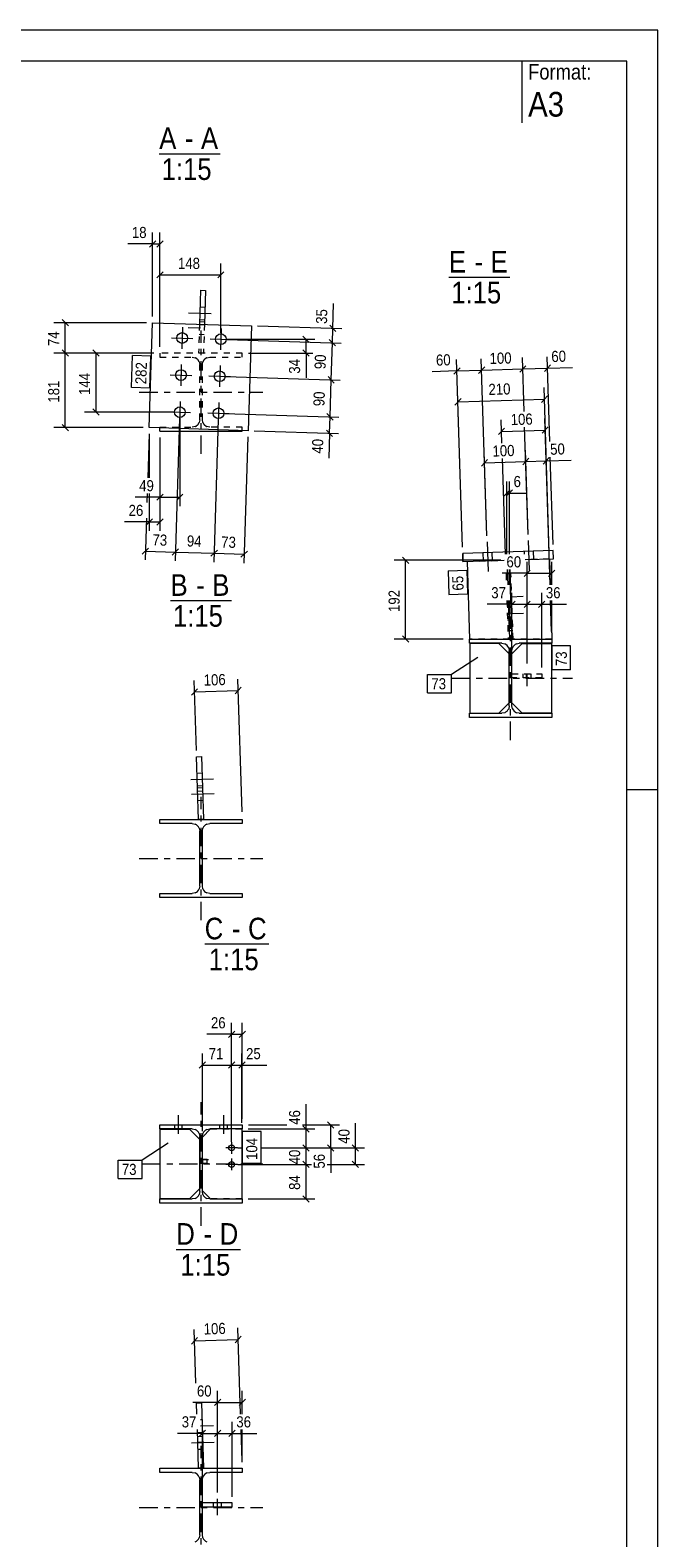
# Model space of a CAD drawing. Header units: millimetres. Extents: x 0 to 297, y 0 to 420.
# Tile 3 of 3: x 195 to 297, y 176 to 420. Entities that reach past the tile are written whole.
import ezdxf

# ---------------------------------------------------------------- set-up
doc = ezdxf.new("R2010")
doc.units = ezdxf.units.MM
for name, pattern in [('XKITLINE00', [0]), ('XKITLINE01', [4, 1, -1, 1, -1]), ('XKITLINE02', [4, 2, -2]), ('XKITLINE03', [6, 3, -1, 1, -1])]:
    doc.linetypes.add(name, pattern=pattern)
for name, color, linetype, lineweight in [('Arkusz rysunku', 3, 'Continuous', 0), ('Element', 2, 'Continuous', 0), ('Inny typ obiektu', 7, 'Continuous', 0), ('Wymiar', 4, 'Continuous', 0), ('Znak elementu', 2, 'Continuous', 0), ('Śruba', 3, 'Continuous', 0)]:
    doc.layers.add(name, color=color, linetype=linetype, lineweight=lineweight)
doc.styles.add('ARIAL', font='ARIAL.TTF')

msp = doc.modelspace()

# ---------------------------------------------------------------- linework, layer by layer
at = {"layer": 'Arkusz rysunku', "linetype": 'XKITLINE00', "lineweight": 0}
for p, q in [((297, 420), (0, 420)), ((297, 0), (297, 420)), ((292, 415), (5, 415)), ((292, 5), (292, 415)), ((297, 297), (292, 297))]:
    msp.add_line(p, q, dxfattribs=at)
at = {"layer": 'Element', "linetype": 'XKITLINE00', "lineweight": 0}
for p, q in [((222.96, 377.9), (222.78, 372.39)), ((222.96, 377.9), (223.76, 377.87)), ((223.76, 377.87), (223.58, 372.37)), ((214.65, 355.64), (215.19, 372.63)), ((215.19, 372.63), (231.18, 372.13)), ((231.18, 372.13), (230.65, 355.14)), ((230.65, 355.14), (214.65, 355.64)), ((216.37, 355.05), (216.37, 355.59)), ((216.37, 355.05), (229.7, 355.05)), ((229.7, 355.05), (229.7, 355.17)), ((280.06, 335.74), (265.4, 335.28)), ((280.06, 335.74), (265.4, 335.28)), ((265.4, 335.28), (265.45, 333.95)), ((265.45, 333.95), (265.4, 335.28)), ((280.11, 334.41), (280.06, 335.74)), ((280.11, 334.41), (280.06, 335.74)), ((265.45, 333.95), (272.13, 334.16)), ((265.45, 333.95), (272.13, 334.16)), ((266.11, 333.97), (266.51, 321.39)), ((272.61, 332.65), (272.69, 330.17)), ((272.61, 332.65), (272.69, 330.17)), ((273.04, 332.65), (273.39, 321.39)), ((273.39, 321.39), (273.04, 332.65)), ((275.52, 334.26), (280.11, 334.41)), ((275.52, 334.26), (280.11, 334.41)), ((279.44, 334.39), (279.57, 330.17)), ((272.76, 327.65), (272.96, 321.39)), ((272.76, 327.65), (272.96, 321.39)), ((279.65, 327.65), (279.85, 321.39)), ((266.49, 321.39), (279.82, 321.39)), ((266.49, 320.72), (266.49, 321.39)), ((266.49, 321.39), (279.82, 321.39)), ((266.49, 320.72), (266.49, 321.39)), ((271.74, 320.72), (266.49, 320.72)), ((271.74, 320.72), (266.49, 320.72)), ((266.54, 320.69), (266.54, 309.42)), ((271.27, 320.69), (266.54, 320.69)), ((272.94, 319.02), (271.27, 320.69)), ((271.74, 320.72), (272.2, 320.63)), ((271.74, 320.72), (272.2, 320.63)), ((272.85, 319.98), (272.94, 319.52)), ((272.85, 319.98), (272.94, 319.52)), ((273.39, 321.39), (272.96, 321.39)), ((272.96, 321.39), (273.39, 321.39)), ((273.37, 319.02), (275.04, 320.69)), ((273.37, 319.52), (273.47, 319.98)), ((273.37, 319.52), (273.47, 319.98)), ((274.11, 320.63), (274.57, 320.72)), ((274.11, 320.63), (274.57, 320.72)), ((279.82, 320.72), (274.57, 320.72)), ((279.82, 320.72), (274.57, 320.72)), ((275.04, 320.69), (279.77, 320.69)), ((279.77, 320.69), (279.77, 309.42)), ((279.82, 321.39), (279.82, 320.72)), ((279.82, 321.39), (279.82, 320.72)), ((279.85, 321.39), (279.82, 321.39)), ((272.94, 310.59), (272.94, 319.52)), ((272.94, 310.59), (272.94, 319.52)), ((273.37, 310.59), (273.37, 319.52)), ((273.37, 310.59), (273.37, 319.52)), ((271.27, 309.42), (272.94, 311.09)), ((272.94, 310.59), (272.85, 310.13)), ((272.94, 310.59), (272.85, 310.13)), ((275.04, 309.42), (273.37, 311.09)), ((273.47, 310.13), (273.37, 310.59)), ((273.47, 310.13), (273.37, 310.59)), ((266.49, 308.72), (266.49, 309.39)), ((266.49, 309.39), (271.74, 309.39)), ((266.49, 308.72), (266.49, 309.39)), ((266.49, 309.39), (271.74, 309.39)), ((279.82, 308.72), (266.49, 308.72)), ((279.82, 308.72), (266.49, 308.72)), ((266.54, 309.42), (271.27, 309.42)), ((272.2, 309.48), (271.74, 309.39)), ((272.2, 309.48), (271.74, 309.39)), ((274.57, 309.39), (274.11, 309.48)), ((274.57, 309.39), (274.11, 309.48)), ((274.57, 309.39), (279.82, 309.39)), ((274.57, 309.39), (279.82, 309.39)), ((279.77, 309.42), (275.04, 309.42)), ((279.82, 309.39), (279.82, 308.72)), ((279.82, 309.39), (279.82, 308.72)), ((222.32, 302.35), (223.12, 302.38)), ((222.64, 292.2), (222.32, 302.35)), ((223.12, 302.38), (223.44, 292.22)), ((216.37, 292.2), (229.7, 292.2)), ((216.37, 291.53), (216.37, 292.2)), ((216.37, 292.2), (229.7, 292.2)), ((216.37, 291.53), (216.37, 292.2)), ((221.62, 291.53), (216.37, 291.53)), ((221.62, 291.53), (216.37, 291.53)), ((221.62, 291.53), (222.08, 291.44)), ((221.62, 291.53), (222.08, 291.44)), ((223.44, 292.22), (222.64, 292.2)), ((222.73, 290.79), (222.82, 290.33)), ((222.73, 290.79), (222.82, 290.33)), ((223.25, 290.33), (223.34, 290.79)), ((223.25, 290.33), (223.34, 290.79)), ((223.99, 291.44), (224.45, 291.53)), ((223.99, 291.44), (224.45, 291.53)), ((229.7, 291.53), (224.45, 291.53)), ((229.7, 291.53), (224.45, 291.53)), ((229.7, 292.2), (229.7, 291.53)), ((229.7, 292.2), (229.7, 291.53)), ((222.82, 281.4), (222.82, 290.33)), ((222.82, 281.4), (222.82, 290.33)), ((223.25, 281.4), (223.25, 290.33)), ((223.25, 281.4), (223.25, 290.33)), ((222.82, 281.4), (222.73, 280.94)), ((222.82, 281.4), (222.73, 280.94)), ((223.34, 280.94), (223.25, 281.4)), ((223.34, 280.94), (223.25, 281.4)), ((216.37, 279.53), (216.37, 280.2)), ((216.37, 280.2), (221.62, 280.2)), ((216.37, 279.53), (216.37, 280.2)), ((216.37, 280.2), (221.62, 280.2)), ((229.7, 279.53), (216.37, 279.53)), ((229.7, 279.53), (216.37, 279.53)), ((222.08, 280.29), (221.62, 280.2)), ((222.08, 280.29), (221.62, 280.2)), ((224.45, 280.2), (223.99, 280.29)), ((224.45, 280.2), (223.99, 280.29)), ((224.45, 280.2), (229.7, 280.2)), ((224.45, 280.2), (229.7, 280.2)), ((229.7, 280.2), (229.7, 279.53)), ((229.7, 280.2), (229.7, 279.53)), ((216.37, 242.74), (229.7, 242.74)), ((216.37, 242.08), (216.37, 242.74)), ((216.37, 242.74), (229.7, 242.74)), ((216.37, 242.08), (216.37, 242.74)), ((221.62, 242.08), (216.37, 242.08)), ((221.62, 242.08), (216.37, 242.08)), ((216.42, 242.04), (221.15, 242.04)), ((216.42, 230.78), (216.42, 242.04)), ((221.15, 242.04), (222.82, 240.38)), ((221.62, 242.08), (222.08, 241.99)), ((221.62, 242.08), (222.08, 241.99)), ((223.25, 240.74), (224.59, 242.08)), ((223.99, 241.99), (224.45, 242.08)), ((223.99, 241.99), (224.45, 242.08)), ((229.7, 242.08), (224.45, 242.08)), ((229.7, 242.08), (224.45, 242.08)), ((229.65, 242.08), (229.65, 230.74)), ((229.7, 242.74), (229.7, 242.08)), ((229.7, 242.74), (229.7, 242.08)), ((222.73, 241.34), (222.82, 240.88)), ((222.73, 241.34), (222.82, 240.88)), ((222.82, 231.94), (222.82, 240.88)), ((222.82, 231.94), (222.82, 240.88)), ((223.25, 240.88), (223.34, 241.34)), ((223.25, 240.88), (223.34, 241.34)), ((223.25, 231.94), (223.25, 240.88)), ((223.25, 231.94), (223.25, 240.88)), ((223.25, 236.47), (223.25, 237.14)), ((223.25, 237.14), (224.05, 237.14)), ((224.05, 237.14), (223.25, 237.14)), ((223.25, 237.14), (223.25, 236.47)), ((224.05, 236.47), (224.05, 237.14)), ((224.05, 236.47), (224.05, 237.14)), ((224.05, 236.47), (223.25, 236.47)), ((223.25, 236.47), (224.05, 236.47)), ((222.82, 232.44), (221.15, 230.78)), ((222.82, 231.94), (222.73, 231.48)), ((222.82, 231.94), (222.73, 231.48)), ((224.59, 230.74), (223.25, 232.08)), ((223.34, 231.48), (223.25, 231.94)), ((223.34, 231.48), (223.25, 231.94)), ((216.37, 230.08), (216.37, 230.74)), ((216.37, 230.74), (221.62, 230.74)), ((216.37, 230.08), (216.37, 230.74)), ((216.37, 230.74), (221.62, 230.74)), ((229.7, 230.08), (216.37, 230.08)), ((229.7, 230.08), (216.37, 230.08)), ((221.15, 230.78), (216.42, 230.78)), ((222.08, 230.84), (221.62, 230.74)), ((222.08, 230.84), (221.62, 230.74)), ((224.45, 230.74), (223.99, 230.84)), ((224.45, 230.74), (223.99, 230.84)), ((224.45, 230.74), (229.7, 230.74)), ((224.45, 230.74), (229.7, 230.74)), ((229.7, 230.74), (229.7, 230.08)), ((229.7, 230.74), (229.7, 230.08)), ((222.3, 197.7), (223.1, 197.72)), ((222.36, 195.91), (222.3, 197.7)), ((223.1, 197.72), (223.44, 187.15)), ((222.64, 187.13), (222.44, 193.39)), ((222.5, 191.36), (223.3, 191.38)), ((216.37, 187.13), (229.7, 187.13)), ((216.37, 186.46), (216.37, 187.13)), ((216.37, 187.13), (229.7, 187.13)), ((216.37, 186.46), (216.37, 187.13)), ((221.62, 186.46), (216.37, 186.46)), ((221.62, 186.46), (216.37, 186.46)), ((221.62, 186.46), (222.08, 186.37)), ((221.62, 186.46), (222.08, 186.37)), ((223.44, 187.15), (222.64, 187.13)), ((222.73, 185.72), (222.82, 185.26)), ((222.73, 185.72), (222.82, 185.26)), ((223.25, 185.26), (223.34, 185.72)), ((223.25, 185.26), (223.34, 185.72)), ((223.99, 186.37), (224.45, 186.46)), ((223.99, 186.37), (224.45, 186.46)), ((229.7, 186.46), (224.45, 186.46)), ((229.7, 186.46), (224.45, 186.46)), ((229.7, 187.13), (229.7, 186.46)), ((229.7, 187.13), (229.7, 186.46)), ((222.82, 176.33), (222.82, 185.26)), ((222.82, 176.33), (222.82, 185.26)), ((223.25, 176.33), (223.25, 185.26)), ((223.25, 176.33), (223.25, 185.26)), ((228.07, 181.52), (223.25, 181.52)), ((228.07, 180.86), (223.25, 180.86)), ((225.64, 181.52), (225.64, 180.86)), ((228.07, 180.86), (228.07, 181.52)), ((222.82, 176.33), (222.73, 175.87)), ((222.82, 176.33), (222.73, 175.87)), ((223.34, 175.87), (223.25, 176.33)), ((223.34, 175.87), (223.25, 176.33))]:
    msp.add_line(p, q, dxfattribs=at)
at = {"layer": 'Element', "linetype": 'XKITLINE01', "lineweight": 0}
for p, q in [((222.78, 372.39), (222.64, 367.74)), ((222.78, 372.34), (223.58, 372.32)), ((223.58, 372.37), (223.44, 367.71)), ((229.7, 367.71), (216.37, 367.71)), ((216.37, 367.71), (216.37, 367.05)), ((216.37, 367.05), (221.62, 367.05)), ((221.62, 367.05), (222.08, 366.96)), ((222.64, 367.74), (223.44, 367.71)), ((222.73, 366.31), (222.82, 365.85)), ((223.25, 365.85), (223.34, 366.31)), ((223.99, 366.96), (224.45, 367.05)), ((224.45, 367.05), (229.7, 367.05)), ((229.7, 367.05), (229.7, 367.71)), ((222.82, 356.91), (222.82, 365.85)), ((223.25, 356.91), (223.25, 365.85)), ((222.82, 356.91), (222.73, 356.45)), ((223.34, 356.45), (223.25, 356.91)), ((216.37, 355.71), (221.62, 355.71)), ((216.37, 355.59), (216.37, 355.71)), ((222.08, 355.8), (221.62, 355.71)), ((224.45, 355.71), (223.99, 355.8)), ((229.7, 355.71), (224.45, 355.71)), ((229.7, 355.17), (229.7, 355.71)), ((266.11, 333.97), (272.13, 334.16)), ((279.44, 334.39), (275.52, 334.26)), ((273.22, 331.98), (272.43, 331.96)), ((272.43, 331.96), (272.48, 330.17)), ((273.56, 321.41), (273.22, 331.98)), ((272.56, 327.65), (272.76, 321.39)), ((273.36, 327.55), (272.56, 327.52)), ((272.62, 325.62), (273.42, 325.64)), ((273.51, 322.74), (272.72, 322.72)), ((272.96, 321.39), (266.51, 321.39)), ((271.76, 321.39), (272.96, 321.39)), ((272.76, 321.39), (273.56, 321.41)), ((279.82, 321.39), (273.39, 321.39)), ((272.94, 311.09), (272.94, 319.02)), ((273.37, 311.09), (273.37, 319.02)), ((273.37, 315.12), (273.37, 315.78)), ((273.37, 315.78), (278.19, 315.78)), ((278.19, 315.12), (273.37, 315.12)), ((275.74, 315.12), (275.74, 315.78)), ((278.19, 315.78), (278.19, 315.12)), ((222.49, 296.8), (223.29, 296.83)), ((224.59, 242.08), (229.65, 242.08)), ((222.82, 240.38), (222.82, 232.44)), ((223.25, 232.08), (223.25, 240.74)), ((223.25, 237.14), (223.25, 236.47)), ((223.25, 237.14), (224.86, 237.14)), ((223.25, 236.47), (224.86, 236.47)), ((229.65, 230.74), (224.59, 230.74)), ((223.25, 180.86), (223.25, 181.52))]:
    msp.add_line(p, q, dxfattribs=at)
at = {"layer": 'Element', "linetype": 'XKITLINE03', "lineweight": 0}
for p, q in [((223.04, 351.38), (223.04, 371.38)), ((213.04, 361.38), (233.04, 361.38)), ((273.16, 305.05), (273.16, 325.05)), ((263.6, 315.05), (283.16, 315.05)), ((223.04, 275.86), (223.04, 295.86)), ((213.04, 285.86), (233.04, 285.86)), ((223.04, 226.41), (223.04, 246.41)), ((213.48, 236.41), (233.04, 236.41)), ((223.04, 170.79), (223.04, 190.79)), ((213.04, 180.79), (233.04, 180.79))]:
    msp.add_line(p, q, dxfattribs=at)
at = {"layer": 'Element', "linetype": 'XKITLINE01', "lineweight": 0}
for centre, start, end in [((221.62, 365.85), 22.5, 67.5), ((224.45, 365.85), 112.5, 157.5), ((221.62, 356.91), 292.5, 337.5), ((224.45, 356.91), 202.5, 247.5)]:
    msp.add_arc(centre, 1.2, start, end, dxfattribs=at)
at = {"layer": 'Element', "linetype": 'XKITLINE00', "lineweight": 0}
for centre, start, end in [((271.74, 319.52), 22.5, 67.5), ((271.74, 319.52), 22.5, 67.5), ((274.57, 319.52), 112.5, 157.5), ((274.57, 319.52), 112.5, 157.5), ((271.74, 310.59), 292.5, 337.5), ((271.74, 310.59), 292.5, 337.5), ((274.57, 310.59), 202.5, 247.5), ((274.57, 310.59), 202.5, 247.5), ((221.62, 290.33), 22.5, 67.5), ((221.62, 290.33), 22.5, 67.5), ((224.45, 290.33), 112.5, 157.5), ((224.45, 290.33), 112.5, 157.5), ((221.62, 281.4), 292.5, 337.5), ((221.62, 281.4), 292.5, 337.5), ((224.45, 281.4), 202.5, 247.5), ((224.45, 281.4), 202.5, 247.5), ((221.62, 240.88), 22.5, 67.5), ((221.62, 240.88), 22.5, 67.5), ((224.45, 240.88), 112.5, 157.5), ((224.45, 240.88), 112.5, 157.5), ((221.62, 231.94), 292.5, 337.5), ((221.62, 231.94), 292.5, 337.5), ((224.45, 231.94), 202.5, 247.5), ((224.45, 231.94), 202.5, 247.5), ((221.62, 185.26), 22.5, 67.5), ((221.62, 185.26), 22.5, 67.5), ((224.45, 185.26), 112.5, 157.5), ((224.45, 185.26), 112.5, 157.5), ((221.62, 176.33), 292.5, 337.5), ((221.62, 176.33), 292.5, 337.5), ((224.45, 176.33), 202.5, 247.5), ((224.45, 176.33), 202.5, 247.5)]:
    msp.add_arc(centre, 1.2, start, end, dxfattribs=at)
at = {"layer": 'Inny typ obiektu', "linetype": 'XKITLINE00', "lineweight": 0}
for p, q in [((275, 415), (275, 405)), ((216.27, 400), (226.15, 400)), ((263.16, 380), (273.04, 380)), ((218.1, 327.65), (227.98, 327.65)), ((223.63, 272.03), (234.02, 272.03)), ((219.03, 222.58), (229.43, 222.58))]:
    msp.add_line(p, q, dxfattribs=at)
at = {"layer": 'Wymiar', "linetype": 'XKITLINE00', "lineweight": 0}
for p, q in [((215.7, 385.89), (214.68, 384.87)), ((215.19, 373.63), (215.19, 387.24)), ((216.88, 385.89), (215.86, 384.87)), ((216.37, 368.71), (216.37, 387.24)), ((215.19, 385.38), (211.17, 385.38)), ((215.19, 385.38), (211.17, 385.38)), ((215.19, 385.38), (216.37, 385.38)), ((216.88, 380.89), (215.86, 379.87)), ((216.37, 368.71), (216.37, 382.24)), ((226.75, 380.89), (225.73, 379.87)), ((226.24, 370.95), (226.24, 382.24)), ((216.37, 380.38), (226.24, 380.38)), ((244.37, 371.71), (244.5, 375.73)), ((244.37, 371.71), (244.5, 375.73)), ((214.19, 372.63), (199.18, 372.63)), ((200.53, 373.14), (201.55, 372.12)), ((201.04, 367.71), (201.04, 372.63)), ((232.18, 372.1), (245.81, 371.67)), ((243.88, 372.24), (244.86, 371.19)), ((244.3, 369.38), (244.37, 371.71)), ((227.24, 369.95), (241.48, 369.95)), ((227.24, 369.92), (245.74, 369.34)), ((227.24, 369.92), (245.74, 369.34)), ((239.53, 370.46), (240.55, 369.44)), ((240.04, 367.71), (240.04, 369.95)), ((243.8, 369.91), (244.79, 368.86)), ((243.8, 369.91), (244.79, 368.86)), ((244.11, 363.39), (244.3, 369.38)), ((215.37, 367.71), (199.18, 367.71)), ((215.37, 367.71), (199.18, 367.71)), ((200.53, 368.22), (201.55, 367.2)), ((200.53, 368.22), (201.55, 367.2)), ((201.04, 355.64), (201.04, 367.71)), ((215.37, 367.71), (204.18, 367.71)), ((205.53, 368.22), (206.55, 367.2)), ((206.04, 358.15), (206.04, 367.71)), ((230.7, 367.71), (241.12, 367.71)), ((239.53, 368.22), (240.55, 367.2)), ((240.04, 367.71), (240.04, 363.69)), ((240.04, 367.71), (240.04, 363.69)), ((265.37, 336.28), (264.42, 366.66)), ((269.32, 338.14), (268.42, 366.79)), ((269.32, 338.14), (268.42, 366.79)), ((275.36, 358.26), (275.08, 367)), ((275.36, 358.26), (275.08, 367)), ((279.51, 353.39), (279.08, 367.12)), ((227.05, 363.92), (245.55, 363.34)), ((227.05, 363.92), (245.55, 363.34)), ((243.62, 363.91), (244.6, 362.86)), ((243.62, 363.91), (244.6, 362.86)), ((264.48, 364.81), (260.46, 364.68)), ((264.48, 364.81), (260.46, 364.68)), ((264.97, 365.33), (263.99, 364.28)), ((264.48, 364.81), (268.48, 364.93)), ((268.97, 365.46), (267.98, 364.41)), ((268.97, 365.46), (267.98, 364.41)), ((268.48, 364.93), (275.14, 365.14)), ((275.63, 365.66), (274.65, 364.61)), ((275.63, 365.66), (274.65, 364.61)), ((275.14, 365.14), (279.14, 365.27)), ((279.63, 365.79), (278.64, 364.74)), ((279.14, 365.27), (283.16, 365.39)), ((279.14, 365.27), (283.16, 365.39)), ((243.92, 357.39), (244.11, 363.39)), ((265.37, 336.28), (264.58, 361.67)), ((279.41, 335.38), (278.57, 362.11)), ((265.13, 360.33), (264.14, 359.28)), ((264.63, 359.81), (278.63, 360.25)), ((279.12, 360.77), (278.14, 359.72)), ((218.6, 358.15), (204.18, 358.15)), ((205.53, 358.66), (206.55, 357.64)), ((219.57, 357.15), (218.84, 334.06)), ((219.57, 357.15), (218.84, 334.06)), ((219.6, 357.15), (219.6, 342.94)), ((225.83, 356.96), (225.11, 333.86)), ((225.83, 356.96), (225.11, 333.86)), ((226.86, 357.92), (245.36, 357.34)), ((226.86, 357.92), (245.36, 357.34)), ((243.43, 357.91), (244.41, 356.86)), ((243.43, 357.91), (244.41, 356.86)), ((243.84, 354.73), (243.92, 357.39)), ((271.76, 353.15), (271.64, 356.89)), ((279.56, 330.17), (278.71, 357.11)), ((213.65, 355.64), (199.18, 355.64)), ((200.53, 356.15), (201.55, 355.13)), ((214.62, 354.64), (214.4, 347.5)), ((214.65, 354.64), (214.65, 347.5)), ((216.37, 354.05), (216.37, 338.94)), ((216.37, 354.05), (216.37, 342.94)), ((230.61, 354.14), (229.97, 333.71)), ((231.65, 355.11), (245.28, 354.68)), ((243.34, 355.25), (244.33, 354.2)), ((243.84, 354.73), (243.71, 350.71)), ((243.84, 354.73), (243.71, 350.71)), ((272.19, 355.55), (271.21, 354.5)), ((271.7, 355.03), (278.77, 355.25)), ((275.98, 338.35), (275.43, 355.74)), ((275.98, 338.35), (275.43, 355.74)), ((279.26, 355.77), (278.27, 354.72)), ((269.32, 338.14), (268.89, 351.8)), ((275.98, 338.35), (275.55, 352.01)), ((275.98, 338.35), (275.55, 352.01)), ((279.41, 335.38), (278.88, 352.11)), ((269.44, 350.46), (268.45, 349.41)), ((268.95, 349.94), (275.61, 350.15)), ((272.32, 335.17), (271.84, 350.63)), ((276.1, 350.67), (275.12, 349.62)), ((276.1, 350.67), (275.12, 349.62)), ((275.61, 350.15), (278.94, 350.25)), ((279.43, 350.78), (278.45, 349.73)), ((278.94, 350.25), (282.96, 350.38)), ((278.94, 350.25), (282.96, 350.38)), ((280.03, 336.74), (279.59, 350.87)), ((272.56, 335.17), (272.56, 346.91)), ((272.96, 335.17), (272.96, 346.91)), ((216.37, 344.38), (212.35, 344.38)), ((216.37, 344.38), (212.35, 344.38)), ((214.32, 344.98), (214.27, 343.5)), ((214.65, 344.98), (214.65, 338.94)), ((216.88, 344.89), (215.86, 343.87)), ((216.37, 344.38), (219.6, 344.38)), ((220.11, 344.89), (219.09, 343.87)), ((273.07, 345.56), (272.05, 344.54)), ((273.47, 345.56), (272.45, 344.54)), ((272.56, 345.05), (272.96, 345.05)), ((272.96, 345.05), (275.65, 345.05)), ((272.96, 345.05), (275.65, 345.05)), ((214.65, 340.38), (210.63, 340.38)), ((214.65, 340.38), (210.63, 340.38)), ((214.19, 340.98), (213.98, 334.21)), ((215.16, 340.89), (214.14, 339.87)), ((214.65, 340.38), (216.37, 340.38)), ((216.88, 340.89), (215.86, 339.87)), ((214.55, 336.14), (213.5, 335.16)), ((214.03, 335.65), (218.89, 335.5)), ((219.41, 335.99), (218.37, 335)), ((219.41, 335.99), (218.37, 335)), ((218.89, 335.5), (225.15, 335.3)), ((225.68, 335.79), (224.63, 334.81)), ((225.68, 335.79), (224.63, 334.81)), ((225.15, 335.3), (230.02, 335.15)), ((230.54, 335.64), (229.49, 334.66)), ((255.65, 334.68), (256.67, 333.66)), ((271.56, 334.17), (254.3, 334.17)), ((256.16, 321.39), (256.16, 334.17)), ((275.84, 332.05), (271.82, 332.05)), ((275.84, 332.05), (271.82, 332.05)), ((272.96, 330.17), (272.96, 332.65)), ((276.35, 332.56), (275.33, 331.54)), ((275.84, 317.45), (275.84, 333.91)), ((275.84, 332.05), (279.82, 332.05)), ((280.33, 332.56), (279.31, 331.54)), ((279.82, 330.17), (279.82, 333.91)), ((273.89, 327.56), (272.87, 326.54)), ((272.96, 322.39), (272.96, 327.65)), ((273.37, 316.78), (273.38, 328.91)), ((276.35, 327.56), (275.33, 326.54)), ((276.35, 327.56), (275.33, 326.54)), ((275.84, 317.45), (275.84, 328.91)), ((275.84, 317.45), (275.84, 328.91)), ((278.7, 327.56), (277.68, 326.54)), ((278.19, 316.78), (278.19, 328.91)), ((279.79, 322.61), (279.63, 327.65)), ((279.82, 322.39), (279.82, 327.65)), ((273.38, 327.05), (269.36, 327.05)), ((273.38, 327.05), (269.36, 327.05)), ((273.38, 327.05), (275.84, 327.05)), ((275.84, 327.05), (278.19, 327.05)), ((278.19, 327.05), (282.21, 327.05)), ((278.19, 327.05), (282.21, 327.05)), ((265.49, 321.39), (254.3, 321.39)), ((255.65, 321.9), (256.67, 320.88)), ((222.48, 313.37), (221.5, 312.32)), ((222.29, 303.35), (221.93, 314.7)), ((221.99, 312.84), (229.05, 313.07)), ((229.55, 313.59), (228.56, 312.54)), ((229.67, 293.42), (229, 314.93)), ((227.99, 240.01), (227.99, 259.27)), ((229.7, 243.74), (229.7, 259.27)), ((227.99, 257.41), (223.97, 257.41)), ((227.99, 257.41), (223.97, 257.41)), ((228.5, 257.92), (227.48, 256.9)), ((227.99, 257.41), (229.7, 257.41)), ((230.21, 257.92), (229.19, 256.9)), ((223.25, 241.74), (223.25, 254.27)), ((227.99, 240.01), (227.99, 254.27)), ((227.99, 240.01), (227.99, 254.27)), ((229.65, 243.08), (229.65, 254.27)), ((223.76, 252.92), (222.74, 251.9)), ((223.25, 252.41), (227.99, 252.41)), ((228.5, 252.92), (227.48, 251.9)), ((228.5, 252.92), (227.48, 251.9)), ((227.99, 252.41), (229.65, 252.41)), ((230.16, 252.92), (229.14, 251.9)), ((229.65, 252.41), (233.67, 252.41)), ((229.65, 252.41), (233.67, 252.41)), ((240.04, 242.08), (240.04, 246.1)), ((240.04, 242.08), (240.04, 246.1)), ((230.65, 242.08), (241.48, 242.08)), ((230.7, 242.74), (236.92, 242.74)), ((239.44, 242.74), (245.48, 242.74)), ((239.53, 242.59), (240.55, 241.57)), ((240.04, 239.01), (240.04, 242.08)), ((243.53, 243.25), (244.55, 242.23)), ((244.04, 239.01), (244.04, 242.74)), ((248.04, 239), (248.04, 243.02)), ((248.04, 239), (248.04, 243.02)), ((239.53, 239.52), (240.55, 238.5)), ((239.53, 239.52), (240.55, 238.5)), ((243.53, 239.52), (244.55, 238.5)), ((247.53, 239.51), (248.55, 238.49)), ((228.99, 239.01), (229.75, 239.01)), ((228.99, 239.01), (229.75, 239.01)), ((228.99, 239.01), (229.75, 239.01)), ((228.99, 239.01), (229.75, 239.01)), ((232.75, 239.01), (236.92, 239.01)), ((232.75, 239.01), (236.92, 239.01)), ((232.75, 239.01), (241.48, 239.01)), ((232.75, 239.01), (236.92, 239.01)), ((239.44, 239.01), (249.48, 239)), ((239.44, 239.01), (245.48, 239.01)), ((239.44, 239.01), (241.48, 239.01)), ((239.53, 236.85), (240.55, 235.83)), ((239.53, 236.85), (240.55, 235.83)), ((240.04, 236.34), (240.04, 239.01)), ((244.04, 239.01), (244.04, 234.99)), ((244.04, 239.01), (244.04, 234.99)), ((247.53, 236.85), (248.55, 235.83)), ((248.04, 236.34), (248.04, 239)), ((228.99, 236.34), (236.92, 236.34)), ((228.99, 236.34), (236.92, 236.34)), ((228.99, 236.34), (240.92, 236.34)), ((239.44, 236.34), (240.92, 236.34)), ((239.44, 236.34), (240.92, 236.34)), ((240.04, 230.74), (240.04, 236.34)), ((243.44, 236.34), (249.48, 236.34)), ((230.65, 230.74), (241.48, 230.74)), ((239.53, 231.25), (240.55, 230.23)), ((222.48, 208.3), (221.5, 207.25)), ((222.2, 200.91), (221.93, 209.63)), ((221.99, 207.77), (229.05, 208)), ((229.55, 208.52), (228.56, 207.47)), ((229.43, 195.91), (229, 209.85)), ((225.71, 197.79), (221.69, 197.79)), ((225.71, 197.79), (221.69, 197.79)), ((226.22, 198.3), (225.2, 197.28)), ((225.71, 183.19), (225.71, 199.65)), ((225.71, 197.79), (229.7, 197.79)), ((230.21, 198.3), (229.19, 197.28)), ((229.7, 195.91), (229.7, 199.65)), ((223.76, 193.3), (222.75, 192.28)), ((223.25, 182.52), (223.26, 194.65)), ((226.22, 193.3), (225.21, 192.28)), ((226.22, 193.3), (225.21, 192.28)), ((225.71, 183.19), (225.72, 194.65)), ((225.71, 183.19), (225.72, 194.65)), ((228.58, 193.3), (227.56, 192.28)), ((228.07, 182.52), (228.07, 194.65)), ((229.67, 188.35), (229.51, 193.39)), ((229.7, 188.13), (229.7, 193.39)), ((223.25, 192.79), (219.23, 192.79)), ((223.25, 192.79), (219.23, 192.79)), ((223.25, 192.79), (225.72, 192.79)), ((225.72, 192.79), (228.07, 192.79)), ((228.07, 192.79), (232.09, 192.79)), ((228.07, 192.79), (232.09, 192.79))]:
    msp.add_line(p, q, dxfattribs=at)
at = {"layer": 'Znak elementu', "linetype": 'XKITLINE00', "lineweight": 0}
for p, q in [((211.76, 362.13), (211.92, 367.33)), ((214.92, 367.23), (211.92, 367.33)), ((214.75, 362.03), (214.92, 367.23)), ((214.75, 362.03), (211.76, 362.13)), ((263.06, 332.47), (266.06, 332.56)), ((263.06, 332.47), (263.18, 328.6)), ((266.06, 332.56), (266.18, 328.7)), ((263.18, 328.6), (266.18, 328.7)), ((279.87, 316.42), (279.87, 320.29)), ((282.87, 320.29), (279.87, 320.29)), ((282.87, 316.42), (282.87, 320.29)), ((267.84, 318.41), (263.6, 315.67)), ((259.73, 315.67), (263.6, 315.67)), ((259.73, 312.67), (259.73, 315.67)), ((263.6, 312.67), (263.6, 315.67)), ((282.87, 316.42), (279.87, 316.42)), ((259.73, 312.67), (263.6, 312.67)), ((217.72, 239.77), (213.48, 237.03)), ((229.75, 236.47), (229.75, 241.68)), ((232.75, 241.68), (229.75, 241.68)), ((232.75, 236.47), (232.75, 241.68)), ((209.61, 237.03), (213.48, 237.03)), ((209.61, 234.03), (209.61, 237.03)), ((213.48, 234.03), (213.48, 237.03)), ((232.75, 236.47), (229.75, 236.47)), ((209.61, 234.03), (213.48, 234.03))]:
    msp.add_line(p, q, dxfattribs=at)
at = {"layer": 'Śruba', "linetype": 'XKITLINE00', "lineweight": 0}
for p, q in [((221.01, 374.22), (224.67, 374.11)), ((222.87, 375.19), (223.67, 375.17)), ((220.03, 371.88), (219.92, 368.41)), ((222.81, 373.14), (223.61, 373.12)), ((226.3, 371.68), (226.19, 368.22)), ((218.25, 370.2), (221.71, 370.09)), ((224.51, 370), (227.97, 369.9)), ((218.06, 364.2), (221.52, 364.1)), ((219.84, 365.88), (219.74, 362.42)), ((224.32, 364.01), (227.79, 363.9)), ((226.11, 365.69), (226, 362.22)), ((219.66, 359.89), (219.55, 356.42)), ((225.92, 359.69), (225.81, 356.22)), ((217.87, 358.21), (221.33, 358.1)), ((224.13, 358.01), (227.6, 357.9)), ((269.35, 337.14), (269.5, 332.34)), ((269.35, 337.14), (269.5, 332.34)), ((276.01, 337.35), (276.16, 332.55)), ((276.01, 337.35), (276.16, 332.55)), ((268.67, 335.38), (268.71, 334.05)), ((268.67, 335.38), (268.71, 334.05)), ((270.14, 335.43), (270.18, 334.09)), ((270.14, 335.43), (270.18, 334.09)), ((275.33, 335.59), (275.35, 335.17)), ((275.33, 335.59), (275.35, 335.17)), ((276.8, 335.64), (276.84, 334.3)), ((276.8, 335.64), (276.84, 334.3)), ((225.07, 298.71), (221.4, 298.59)), ((223.2, 299.68), (222.4, 299.65)), ((225.14, 296.33), (221.48, 296.21)), ((223.27, 297.63), (222.47, 297.6)), ((223.28, 297.3), (222.48, 297.27)), ((223.34, 295.25), (222.54, 295.22)), ((219.37, 241.31), (219.37, 244.31)), ((219.37, 241.31), (219.37, 244.31)), ((226.7, 241.31), (226.7, 244.31)), ((226.7, 241.31), (226.7, 244.31)), ((218.77, 242.08), (218.77, 242.74)), ((218.77, 242.08), (218.77, 242.74)), ((219.97, 242.08), (219.97, 242.74)), ((219.97, 242.08), (219.97, 242.74)), ((226.1, 242.08), (226.1, 242.74)), ((226.1, 242.08), (226.1, 242.74)), ((227.3, 242.08), (227.3, 242.74)), ((227.3, 242.08), (227.3, 242.74)), ((227.99, 239.94), (227.99, 238.07)), ((228.92, 239.01), (227.05, 239.01)), ((227.99, 237.27), (227.99, 235.41)), ((228.92, 236.34), (227.05, 236.34)), ((223.25, 192.92), (222.46, 192.89)), ((223.19, 194.99), (222.94, 194.98)), ((225.05, 194.01), (222.94, 193.95)), ((225.14, 191.3), (221.47, 191.18)), ((223.27, 192.27), (222.48, 192.25)), ((223.34, 190.2), (222.54, 190.18)), ((225.05, 180.86), (225.05, 181.52)), ((225.71, 179.52), (225.71, 182.19)), ((226.37, 180.86), (226.37, 181.52))]:
    msp.add_line(p, q, dxfattribs=at)
at = {"layer": 'Śruba', "linetype": 'XKITLINE02', "lineweight": 0}
for p, q in [((220.93, 371.84), (224.6, 371.73)), ((222.8, 372.81), (223.6, 372.79)), ((222.73, 370.76), (223.53, 370.74)), ((273.38, 327.18), (272.58, 327.15)), ((273.31, 329.25), (273.06, 329.24)), ((275.18, 328.27), (273.06, 328.21)), ((275.26, 325.56), (271.6, 325.44)), ((273.4, 326.53), (272.6, 326.51)), ((273.46, 324.46), (272.66, 324.44)), ((275.18, 315.12), (275.18, 315.78)), ((275.84, 313.78), (275.84, 316.45)), ((276.5, 315.12), (276.5, 315.78))]:
    msp.add_line(p, q, dxfattribs=at)
at = {"layer": 'Śruba', "linetype": 'XKITLINE00', "lineweight": 0}
for centre, radius in [((219.98, 370.15), 0.867), ((226.24, 369.95), 0.867), ((219.79, 364.15), 0.867), ((226.05, 363.95), 0.867), ((219.6, 358.15), 0.867), ((225.86, 357.96), 0.867), ((227.99, 239.01), 0.467), ((227.99, 236.34), 0.467)]:
    msp.add_circle(centre, radius, dxfattribs=at)

# ---------------------------------------------------------------- texts
at = {"layer": 'Inny typ obiektu', "style": 'ARIAL', "width": 0.85}
for s, height, p in [('Format:', 2.5, (276, 412)), ('A3', 4, (276, 406)), ('A', 3.5, (216.27, 400.75)), ('A', 3.5, (223.03, 400.75)), ('-', 3.5, (220.43, 400.75)), ('1:15', 3.5, (216.66, 395.75)), ('E', 3.5, (263.16, 380.75)), ('E', 3.5, (269.92, 380.75)), ('-', 3.5, (267.32, 380.75)), ('1:15', 3.5, (263.55, 375.75)), ('B', 3.5, (218.1, 328.4)), ('-', 3.5, (222.26, 328.4)), ('B', 3.5, (224.86, 328.4)), ('1:15', 3.5, (218.49, 323.4)), ('C', 3.5, (223.63, 272.78)), ('C', 3.5, (230.65, 272.78)), ('-', 3.5, (228.05, 272.78)), ('1:15', 3.5, (224.28, 267.78)), ('D', 3.5, (219.03, 223.33)), ('-', 3.5, (223.45, 223.33)), ('D', 3.5, (226.06, 223.33)), ('1:15', 3.5, (219.69, 218.33))]:
    msp.add_text(s, height=height, dxfattribs=at).set_placement(p)
at = {"layer": 'Wymiar', "style": 'ARIAL', "width": 0.85}
for s, p in [('18', (211.84, 386.34)), ('148', (219.3, 381.34)), ('49', (213.02, 345.34)), ('6', (273.64, 346.01)), ('26', (211.31, 341.34)), ('60', (272.49, 333.01)), ('26', (224.64, 258.37)), ('71', (224.28, 253.37)), ('25', (230.33, 253.37)), ('60', (222.37, 198.75))]:
    msp.add_text(s, height=1.8, dxfattribs=at).set_placement(p)
for s, rotation, p in [('35', 88.2011, (243.43, 372.42)), ('74', 90.0002, (200.08, 368.84)), ('34', 90.0002, (239.08, 364.37)), ('90', 88.2011, (243.2, 365.08)), ('60', 1.7991, (261.1, 365.66)), ('100', 1.7991, (269.78, 365.93)), ('60', 1.7991, (279.78, 366.25)), ('144', 90.0002, (205.08, 360.93)), ('181', 90.0002, (200.08, 359.68)), ('90', 88.2011, (243.01, 359.08)), ('210', 1.7991, (269.6, 360.92)), ('106', 1.7991, (273.2, 356.03)), ('40', 88.2011, (242.77, 351.41)), ('100', 1.7991, (270.25, 350.94)), ('50', 1.7991, (279.59, 351.23)), ('73', -1.7991, (215.15, 336.58)), ('94', -1.7991, (220.72, 336.4)), ('73', -1.7991, (226.28, 336.23)), ('37', -0.0115, (270.03, 328.01)), ('36', -0.0115, (278.87, 328.01)), ('192', 90.0002, (255.2, 325.78)), ('106', 1.7991, (223.49, 313.85)), ('46', 90.0002, (239.08, 242.75)), ('40', 89.9888, (247.08, 239.68)), ('40', 90.0002, (239.08, 236.34)), ('56', 90.0002, (243.08, 235.66)), ('84', 90.0002, (239.08, 232.21)), ('106', 1.7991, (223.49, 208.78)), ('37', -0.0115, (219.91, 193.75)), ('36', -0.0115, (228.75, 193.75))]:
    msp.add_text(s, height=1.8, rotation=rotation, dxfattribs=at).set_placement(p)
at = {"layer": 'Znak elementu', "style": 'ARIAL', "width": 0.85}
for s, rotation, p in [('282', 88.2011, (214.17, 362.65)), ('65', 91.7993, (265.56, 329.28)), ('73', 90.0002, (282.27, 317.02)), ('104', 90.0002, (232.15, 237.07))]:
    msp.add_text(s, height=1.8, rotation=rotation, dxfattribs=at).set_placement(p)
for p in [(260.33, 313.27), (210.21, 234.63)]:
    msp.add_text('73', height=1.8, dxfattribs=at).set_placement(p)

doc.saveas('drawing.dxf')
